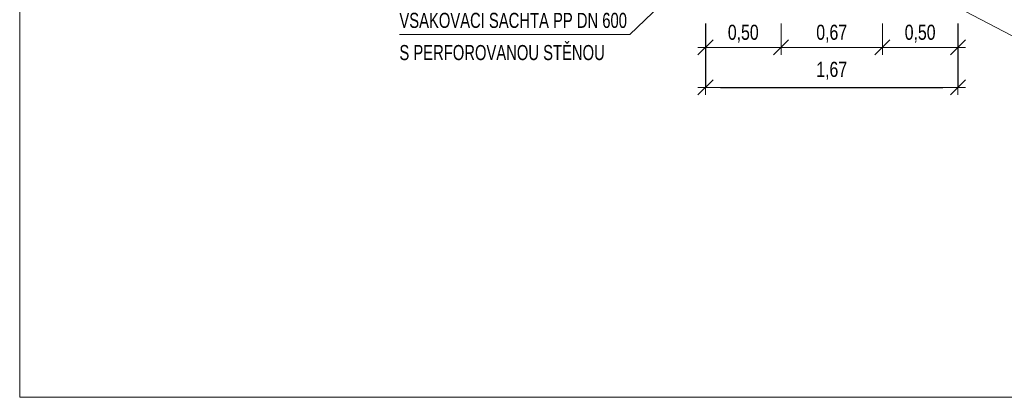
# Model space of a CAD drawing. Header units: metres. Extents: x 351055.4 to 351076.4, y -78447.2 to -78432.3.
# Tile 1 of 68: x 351055.4 to 351061.9, y -78447.2 to -78444.7. Entities that reach past the tile are written whole.
import ezdxf
from ezdxf.enums import TextEntityAlignment as Align

# ---------------------------------------------------------------- set-up
doc = ezdxf.new("R2010")
doc.units = ezdxf.units.M
doc.header["$MEASUREMENT"] = 0
doc.layers.get('0').update_dxf_attribs({"color": 1, "lineweight": 30})
for name, color, linetype, lineweight in [('KOTY', 7, 'Continuous', 13), ('NÁVRH', 7, 'Continuous', 30), ('RAMECEK', 7, 'Continuous', 0)]:
    doc.layers.add(name, color=color, linetype=linetype, lineweight=lineweight)
doc.styles.add('ARIAL', font='arial.ttf')
doc.styles.add('Style-Arial', font='arial.ttf')
doc.dimstyles.new('1 500', dxfattribs={"dimtxt": 1, "dimasz": 1, "dimexe": 0, "dimexo": 1, "dimgap": 0.5, "dimtad": 1, "dimzin": 0, "dimtxsty": 'ARIAL', "dimblk": 'KONCOVA ZNACKA KOTY_1.0', "dimcen": 0, "dimazin": 3, "dimtfac": 1, "dimtdec": 0, "dimtofl": 0, "dimtmove": 0, "dimatfit": 1, "dimldrblk": 'KONCOVA ZNACKA KOTY_1.0', "dimfxl": 0, "dimtolj": 1, "dimtzin": 0, "dimarcsym": 0})

# ---------------------------------------------------------------- blocks, each defined once
blk = doc.blocks.new('KONCOVA ZNACKA KOTY_1.0')
blk.add_line((0, 0), (-1, 0))
at = {"layer": 'KOTY'}
for p, q in [((-0.5, -0.5), (0.5, 0.5)), ((-0.5, 0), (0.5, 0)), ((0, -0.5), (0, 0.5))]:
    blk.add_line(p, q, dxfattribs=at)
blk = doc.blocks.new('*D27')
at = {"layer": 'Defpoints', "color": 0, "linetype": 'Continuous'}
for p in [(351059.9204, -78444.6221), (351061.5904, -78444.6221), (351061.5904, -78445.1457)]:
    blk.add_point(p, dxfattribs=at)
at = {"layer": 'KOTY', "color": 0, "linetype": 'ByBlock', "lineweight": -2}
for p, q in [((351059.9204, -78444.7221), (351059.9204, -78445.1457)), ((351061.5904, -78444.7221), (351061.5904, -78445.1457))]:
    blk.add_line(p, q, dxfattribs=at)
at = {"layer": 'KOTY', "color": 0, "linetype": 'Continuous', "lineweight": -2}
blk.add_line((351060.0204, -78445.1457), (351061.4904, -78445.1457), dxfattribs=at)
at = {"layer": 'KOTY', "color": 0, "linetype": 'Continuous', "lineweight": -2, "xscale": 0.09999999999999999, "yscale": 0.09999999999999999, "zscale": 0.09999999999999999, "rotation": 180}
blk.add_blockref('KONCOVA ZNACKA KOTY_1.0', (351059.9204, -78445.1457), dxfattribs=at)
at = {"layer": 'KOTY', "color": 0, "linetype": 'Continuous', "lineweight": -2, "xscale": 0.09999999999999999, "yscale": 0.09999999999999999, "zscale": 0.09999999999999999}
blk.add_blockref('KONCOVA ZNACKA KOTY_1.0', (351061.5904, -78445.1457), dxfattribs=at)
at = {"layer": 'KOTY', "color": 0, "linetype": 'Continuous', "insert": (351060.7554, -78445.0356), "char_height": 0.1, "attachment_point": 5, "style": 'ARIAL'}
blk.add_mtext('\\A1;\\H1x;\\W0.75;1,67', dxfattribs=at)
blk = doc.blocks.new('KONCOVA ZNACKA KOTY')
at = {"color": 0, "linetype": 'ByBlock', "lineweight": -2}
for p, q in [((-0.265, -0.265), (0.265, 0.265)), ((-0.265, 0), (0.265, 0)), ((0, -0.265), (0, 0.265))]:
    blk.add_line(p, q, dxfattribs=at)

msp = doc.modelspace()

# ---------------------------------------------------------------- linework, layer by layer
at = {"layer": 'KOTY', "ltscale": 0.05}
for p, q in [((351059.4206, -78444.7944), (351060.5522, -78443.7101)), ((351062.1292, -78444.8993), (351061.6404, -78444.6425))]:
    msp.add_line(p, q, dxfattribs=at)
at = {"layer": 'KOTY', "linetype": 'Continuous'}
for p, q in [((351059.9204, -78444.7221), (351059.9204, -78444.8806)), ((351060.4204, -78444.7221), (351060.4204, -78444.8806)), ((351061.0904, -78444.7221), (351061.0904, -78444.8806)), ((351061.5904, -78444.7221), (351061.5904, -78444.8806)), ((351059.9204, -78444.8806), (351060.4204, -78444.8806)), ((351060.4204, -78444.8806), (351061.0904, -78444.8806)), ((351061.0904, -78444.8806), (351061.5904, -78444.8806))]:
    msp.add_line(p, q, dxfattribs=at)
at = {"layer": 'NÁVRH', "lineweight": 13}
msp.add_line((351059.4206, -78444.7944), (351057.896, -78444.7944), dxfattribs=at)
at = {"layer": 'RAMECEK', "ltscale": 0.25, "flags": 128}
msp.add_lwpolyline([(351055.3844, -78432.3483), (351076.3844, -78432.3483), (351076.3844, -78447.1983), (351055.3844, -78447.1983)], close=True, dxfattribs=at)

# ---------------------------------------------------------------- block references
at = {"layer": 'KOTY', "linetype": 'Continuous', "rotation": 180}
for p, xscale, yscale in [((351059.9204, -78444.8806), 0.1885369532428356, 0.1885369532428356), ((351060.4204, -78444.8806), 0.1885369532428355, 0.1885369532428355), ((351061.0904, -78444.8806), 0.1885369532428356, 0.1885369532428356)]:
    msp.add_blockref('KONCOVA ZNACKA KOTY', p, dxfattribs=dict(at, xscale=xscale, yscale=yscale))
at = {"layer": 'KOTY', "linetype": 'Continuous'}
for p, xscale, yscale in [((351060.4204, -78444.8806), 0.1885369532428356, 0.1885369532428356), ((351061.0904, -78444.8806), 0.1885369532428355, 0.1885369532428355), ((351061.5904, -78444.8806), 0.1885369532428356, 0.1885369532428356)]:
    msp.add_blockref('KONCOVA ZNACKA KOTY', p, dxfattribs=dict(at, xscale=xscale, yscale=yscale))

# ---------------------------------------------------------------- texts
at = {"layer": 'KOTY', "linetype": 'Continuous', "style": 'ARIAL', "width": 0.75}
for s, p in [('0,50', (351060.1704, -78444.7806)), ('0,67', (351060.7554, -78444.7806)), ('0,50', (351061.3404, -78444.7806))]:
    msp.add_text(s, height=0.1, dxfattribs=at).set_placement(p, align=Align.MIDDLE_CENTER)
at = {"layer": 'NÁVRH', "lineweight": 40, "style": 'Style-Arial', "width": 0.7}
for s, p in [('VSAKOVACÍ ŠACHTA PP DN 600', (351057.896, -78444.7019)), ('S PERFOROVANOU STĚNOU', (351057.896, -78444.915))]:
    msp.add_text(s, height=0.1, rotation=0.00001, dxfattribs=at).set_placement(p, align=Align.MIDDLE_LEFT)

# ---------------------------------------------------------------- dimensions: what is measured, and where the dimension line sits
at = {"layer": 'KOTY', "linetype": 'Continuous'}
dim = msp.add_linear_dim(base=(351061.5904, -78445.1457), p1=(351059.9204, -78444.6221), p2=(351061.5904, -78444.6221), text='\\H1x;\\W0.75;<>', dimstyle='1 500', override={"dimtxt": 0.1, "dimasz": 0.1, "dimexo": 0.1, "dimgap": 0.05, "dimtdec": 2}, dxfattribs=at)
dim.commit()
dim.dimension.update_dxf_attribs({"geometry": '*D27', "text_midpoint": (351060.7554, -78445.0356)})

doc.saveas('drawing.dxf')
